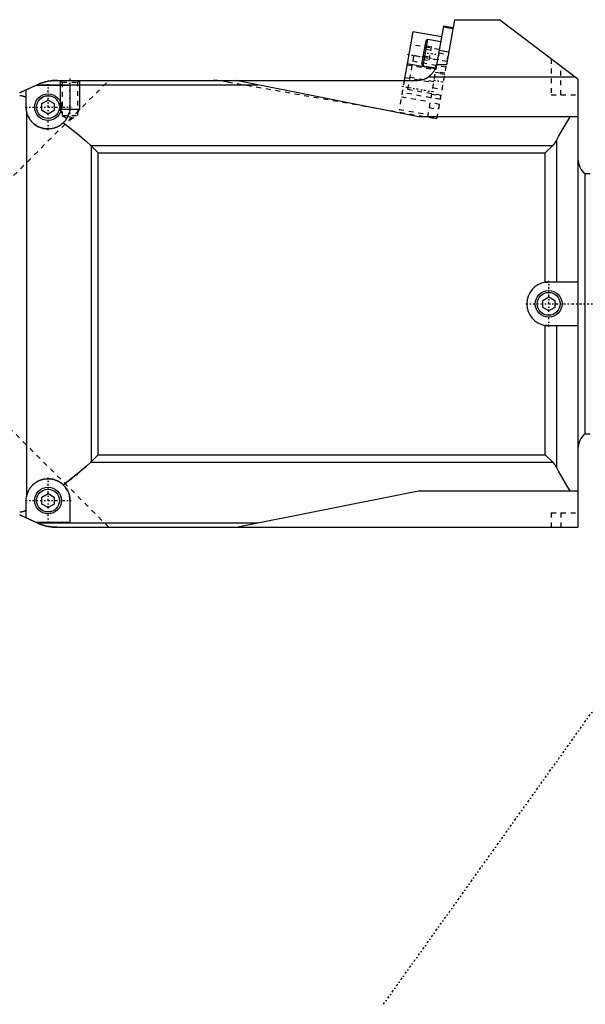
# Model space of a CAD drawing. Extents: x -415 to 202, y -1 to 644.
# Tile 4 of 6: x -279 to -163, y 426 to 628. Entities that reach past the tile are written whole.
import ezdxf

# ---------------------------------------------------------------- set-up
doc = ezdxf.new("R2010")
doc.units = 0
doc.linetypes.add('CENTER', pattern=[1.5, 0.45, -0.5, 0.05, -0.5])
doc.linetypes.add('DASHED', pattern=[2, 1, -1])
for name, color, linetype in [('AM_0', 7, 'CONTINUOUS'), ('AM_10', 7, 'CONTINUOUS'), ('AM_3', 7, 'DASHED'), ('AM_7', 7, 'CENTER')]:
    doc.layers.add(name, color=color, linetype=linetype)

msp = doc.modelspace()

# ---------------------------------------------------------------- linework, layer by layer
at = {"layer": 'AM_0', "color": 7, "linetype": 'CONTINUOUS'}
for p, q in [((-189.91, 628.5), (-191.55, 619.23)), ((-189.91, 628.5), (-180.63, 628.5)), ((-164.5, 616.24), (-180.63, 628.5)), ((-192.17, 627.16), (-193.57, 619.23)), ((-190.25, 626.6), (-192.21, 626.94)), ((-190.21, 626.82), (-192.17, 627.16)), ((-198.47, 626), (-200.23, 616)), ((-192.56, 624.96), (-198.47, 626)), ((-196.35, 619.01), (-195.39, 624.43)), ((-195.39, 624.43), (-195.74, 624.19)), ((-192.73, 623.96), (-195.39, 624.43)), ((-196.59, 619.36), (-195.74, 624.19)), ((-191.09, 621.83), (-193.05, 622.18)), ((-193.89, 618.39), (-199.63, 619.41)), ((-196.59, 619.36), (-196.35, 619.01)), ((-196.35, 619.01), (-193.82, 618.57)), ((-191.55, 619.23), (-193.63, 619.23)), ((-195.25, 616.73), (-165.15, 616.73)), ((-278.5, 613.83), (-276.07, 614.98)), ((-276.07, 614.98), (-275.49, 615.22)), ((-276, 615.01), (-269, 615.01)), ((-275.75, 615.11), (-230.38, 615.11)), ((-271.62, 616), (-197.56, 616)), ((-269, 615.01), (-269, 610.5)), ((-197.31, 608.5), (-234.81, 616)), ((-164.5, 616.24), (-164.5, 524)), ((-278, 614.06), (-279.33, 613.44)), ((-278, 610.5), (-278, 614.06)), ((-274.75, 611.22), (-273.5, 611.94)), ((-274.75, 609.78), (-274.75, 611.22)), ((-273.5, 611.94), (-272.25, 611.22)), ((-272.25, 611.22), (-272.25, 609.78)), ((-277.94, 609.74), (-277.94, 530.26)), ((-273.5, 609.06), (-274.75, 609.78)), ((-272.25, 609.78), (-273.5, 609.06)), ((-164.5, 608.5), (-197.31, 608.5)), ((-264.71, 602.59), (-169.69, 602.59)), ((-264.62, 602.5), (-263.18, 601.06)), ((-264.62, 602.5), (-264.62, 537.5)), ((-171.22, 601.06), (-169.69, 602.59)), ((-168.94, 603.63), (-168.94, 574.5)), ((-263.18, 601.06), (-171.22, 601.06)), ((-263.18, 538.94), (-263.18, 601.06)), ((-171.22, 574.45), (-171.22, 601.06)), ((-162, 596.75), (-163, 596.75)), ((-163, 543.25), (-163, 596.75)), ((-170.53, 574.5), (-164.5, 574.5)), ((-171.75, 570.72), (-170.5, 571.44)), ((-171.75, 569.28), (-171.75, 570.72)), ((-170.5, 571.44), (-169.25, 570.72)), ((-169.25, 570.72), (-169.25, 569.28)), ((-170.5, 568.56), (-171.75, 569.28)), ((-169.25, 569.28), (-170.5, 568.56)), ((-171.22, 538.94), (-171.22, 565.55)), ((-164.5, 565.5), (-170.53, 565.5)), ((-168.94, 565.5), (-168.94, 536.37)), ((-163, 543.25), (-162, 543.25)), ((-264.71, 537.41), (-169.69, 537.41)), ((-263.18, 538.94), (-264.62, 537.5)), ((-263.18, 538.94), (-171.22, 538.94)), ((-169.69, 537.41), (-171.22, 538.94)), ((-234.81, 524), (-197.31, 531.5)), ((-197.31, 531.5), (-164.5, 531.5)), ((-278, 525.94), (-278, 529.5)), ((-274.75, 530.22), (-273.5, 530.94)), ((-274.75, 528.78), (-274.75, 530.22)), ((-273.5, 530.94), (-272.25, 530.22)), ((-272.25, 530.22), (-272.25, 528.78)), ((-269, 529.5), (-269, 524.99)), ((-273.5, 528.06), (-274.75, 528.78)), ((-272.25, 528.78), (-273.5, 528.06)), ((-279.33, 526.56), (-278, 525.94)), ((-276.07, 525.02), (-278.48, 526.16)), ((-275.49, 524.78), (-276.07, 525.02)), ((-269, 524.99), (-276, 524.99)), ((-275.75, 524.89), (-230.38, 524.89)), ((-271.62, 524), (-164.5, 524))]:
    msp.add_line(p, q, dxfattribs=at)
for points in [[(-193.63, 619.23, 0), (-193.65, 619.16, 0), (-193.68, 619.01, 0), (-193.72, 618.86, 0), (-193.74, 618.79, 0), (-193.77, 618.71, 0), (-193.82, 618.56, 0), (-193.88, 618.41, 0), (-193.95, 618.26, 0), (-194.03, 618.12, 0), (-194.11, 617.97, 0), (-194.15, 617.9, 0), (-194.2, 617.83, 0), (-194.29, 617.69, 0), (-194.4, 617.55, 0), (-194.51, 617.41, 0), (-194.62, 617.28, 0), (-194.75, 617.15, 0), (-194.81, 617.09, 0), (-194.88, 617.03, 0), (-195.02, 616.91, 0), (-195.17, 616.79, 0), (-195.25, 616.73, 0)], [(-271.62, 616, 0), (-271.73, 616, 0), (-271.93, 616, 0), (-272.14, 615.99, 0), (-272.25, 615.98, 0), (-272.35, 615.97, 0), (-272.57, 615.96, 0), (-272.78, 615.93, 0), (-273, 615.9, 0), (-273.22, 615.87, 0), (-273.44, 615.83, 0), (-273.55, 615.81, 0), (-273.66, 615.79, 0), (-273.88, 615.74, 0), (-274.1, 615.69, 0), (-274.31, 615.63, 0), (-274.53, 615.57, 0), (-274.75, 615.5, 0), (-274.86, 615.46, 0), (-274.96, 615.43, 0), (-275.18, 615.35, 0), (-275.39, 615.26, 0), (-275.49, 615.22, 0)], [(-275.49, 615.22, 0), (-275.33, 615.29, 0), (-275.01, 615.41, 0), (-274.69, 615.52, 0), (-274.53, 615.57, 0)], [(-274, 615.71, 0), (-273.82, 615.76, 0), (-273.47, 615.83, 0), (-273.12, 615.89, 0), (-272.95, 615.91, 0)], [(-272.08, 615.99, 0), (-272, 615.99, 0), (-271.85, 616, 0), (-271.7, 616, 0), (-271.62, 616, 0)], [(-279.33, 612.89, 0), (-279.29, 612.89, 0), (-279.21, 612.89, 0), (-279.13, 612.88, 0), (-279.1, 612.88, 0), (-279.06, 612.87, 0), (-278.98, 612.86, 0), (-278.9, 612.85, 0), (-278.82, 612.84, 0), (-278.75, 612.82, 0), (-278.67, 612.8, 0), (-278.63, 612.79, 0), (-278.6, 612.78, 0), (-278.52, 612.76, 0), (-278.45, 612.73, 0), (-278.38, 612.7, 0), (-278.31, 612.67, 0), (-278.24, 612.64, 0), (-278.2, 612.63, 0), (-278.17, 612.61, 0), (-278.1, 612.58, 0), (-278.03, 612.54, 0), (-278, 612.52, 0)], [(-277.94, 609.74, 0), (-277.96, 609.87, 0), (-277.98, 610.12, 0), (-278, 610.37, 0), (-278, 610.5, 0)], [(-269, 610.5, 0), (-269, 610.41, 0), (-269.01, 610.23, 0), (-269.02, 610.04, 0), (-269.03, 609.95, 0), (-269.05, 609.86, 0), (-269.08, 609.67, 0), (-269.12, 609.48, 0), (-269.17, 609.29, 0), (-269.22, 609.1, 0), (-269.29, 608.92, 0), (-269.32, 608.82, 0), (-269.36, 608.73, 0), (-269.45, 608.55, 0), (-269.54, 608.36, 0), (-269.64, 608.19, 0), (-269.75, 608.01, 0), (-269.87, 607.84, 0), (-269.93, 607.76, 0), (-269.99, 607.68, 0), (-270.13, 607.52, 0), (-270.27, 607.37, 0), (-270.34, 607.29, 0)], [(-270.34, 607.29, 0), (-270.37, 607.26, 0), (-270.44, 607.2, 0), (-270.51, 607.14, 0), (-270.54, 607.11, 0), (-270.58, 607.08, 0), (-270.65, 607.02, 0), (-270.72, 606.96, 0), (-270.79, 606.91, 0), (-270.86, 606.86, 0), (-270.93, 606.8, 0), (-270.97, 606.78, 0), (-271.01, 606.75, 0), (-271.09, 606.7, 0), (-271.16, 606.65, 0), (-271.24, 606.61, 0), (-271.32, 606.56, 0), (-271.4, 606.52, 0), (-271.44, 606.5, 0), (-271.48, 606.48, 0), (-271.56, 606.44, 0), (-271.64, 606.4, 0), (-271.69, 606.38, 0), (-271.73, 606.36, 0), (-271.81, 606.33, 0), (-271.9, 606.3, 0), (-271.94, 606.28, 0), (-271.98, 606.26, 0), (-272.07, 606.23, 0), (-272.15, 606.21, 0), (-272.24, 606.18, 0), (-272.33, 606.16, 0), (-272.42, 606.13, 0), (-272.46, 606.12, 0), (-272.5, 606.11, 0), (-272.59, 606.09, 0), (-272.68, 606.08, 0), (-272.77, 606.06, 0), (-272.86, 606.05, 0), (-272.95, 606.03, 0), (-273, 606.03, 0), (-273.04, 606.02, 0), (-273.13, 606.02, 0), (-273.22, 606.01, 0), (-273.31, 606, 0), (-273.4, 606, 0), (-273.49, 606, 0), (-273.54, 606, 0), (-273.58, 606, 0), (-273.68, 606, 0), (-273.77, 606.01, 0), (-273.86, 606.01, 0), (-273.95, 606.02, 0), (-274.04, 606.03, 0), (-274.08, 606.04, 0), (-274.13, 606.04, 0), (-274.22, 606.06, 0), (-274.31, 606.07, 0), (-274.4, 606.09, 0), (-274.48, 606.11, 0), (-274.57, 606.13, 0), (-274.62, 606.14, 0), (-274.66, 606.15, 0), (-274.75, 606.18, 0), (-274.84, 606.2, 0), (-274.88, 606.22, 0), (-274.92, 606.23, 0), (-275.01, 606.26, 0), (-275.09, 606.29, 0), (-275.14, 606.31, 0), (-275.18, 606.32, 0), (-275.26, 606.36, 0), (-275.34, 606.4, 0), (-275.43, 606.43, 0), (-275.51, 606.47, 0), (-275.59, 606.51, 0), (-275.63, 606.54, 0), (-275.67, 606.56, 0), (-275.75, 606.6, 0), (-275.83, 606.65, 0), (-275.9, 606.7, 0), (-275.98, 606.75, 0), (-276.06, 606.8, 0), (-276.09, 606.82, 0), (-276.13, 606.85, 0), (-276.2, 606.9, 0), (-276.28, 606.96, 0), (-276.35, 607.01, 0), (-276.42, 607.07, 0), (-276.48, 607.13, 0), (-276.52, 607.16, 0), (-276.55, 607.19, 0), (-276.62, 607.25, 0), (-276.68, 607.32, 0), (-276.75, 607.38, 0), (-276.81, 607.45, 0), (-276.87, 607.52, 0), (-276.9, 607.55, 0), (-276.93, 607.59, 0), (-276.99, 607.66, 0), (-277.04, 607.73, 0), (-277.1, 607.8, 0), (-277.15, 607.87, 0), (-277.2, 607.95, 0), (-277.23, 607.98, 0), (-277.26, 608.02, 0), (-277.3, 608.1, 0), (-277.35, 608.17, 0), (-277.38, 608.21, 0), (-277.4, 608.25, 0), (-277.44, 608.33, 0), (-277.49, 608.41, 0), (-277.51, 608.45, 0), (-277.53, 608.49, 0), (-277.57, 608.57, 0), (-277.61, 608.66, 0), (-277.64, 608.74, 0), (-277.68, 608.82, 0), (-277.71, 608.91, 0), (-277.72, 608.95, 0), (-277.74, 608.99, 0), (-277.77, 609.08, 0), (-277.8, 609.17, 0), (-277.82, 609.25, 0), (-277.85, 609.34, 0), (-277.87, 609.43, 0), (-277.88, 609.47, 0), (-277.89, 609.52, 0), (-277.91, 609.61, 0), (-277.93, 609.69, 0), (-277.94, 609.74, 0)], [(-168.94, 603.63, 0), (-168.49, 604.47, 0), (-167.57, 606.11, 0), (-166.6, 607.71, 0), (-166.1, 608.5, 0)], [(-270.34, 607.29, 0), (-269.35, 606.53, 0), (-267.43, 604.98, 0), (-265.6, 603.39, 0), (-264.71, 602.59, 0)], [(-264.71, 602.59, 0), (-264.7, 602.57, 0), (-264.67, 602.54, 0), (-264.63, 602.51, 0), (-264.62, 602.5, 0)], [(-169.69, 602.59, 0), (-169.67, 602.61, 0), (-169.62, 602.67, 0), (-169.56, 602.73, 0), (-169.54, 602.75, 0), (-169.51, 602.78, 0), (-169.47, 602.84, 0), (-169.42, 602.9, 0), (-169.37, 602.96, 0), (-169.33, 603.02, 0), (-169.29, 603.07, 0), (-169.26, 603.1, 0), (-169.24, 603.13, 0), (-169.2, 603.19, 0), (-169.17, 603.25, 0), (-169.13, 603.31, 0), (-169.09, 603.37, 0), (-169.06, 603.43, 0), (-169.04, 603.45, 0), (-169.02, 603.48, 0), (-168.99, 603.54, 0), (-168.96, 603.6, 0), (-168.94, 603.63, 0)], [(-171.22, 574.45, 0), (-171.2, 574.45, 0), (-171.17, 574.45, 0), (-171.13, 574.46, 0), (-171.11, 574.46, 0), (-171.09, 574.47, 0), (-171.05, 574.47, 0), (-171.01, 574.47, 0), (-170.97, 574.48, 0), (-170.94, 574.48, 0), (-170.9, 574.48, 0), (-170.88, 574.49, 0), (-170.86, 574.49, 0), (-170.82, 574.49, 0), (-170.78, 574.49, 0), (-170.74, 574.49, 0), (-170.7, 574.5, 0), (-170.67, 574.5, 0), (-170.65, 574.5, 0), (-170.63, 574.5, 0), (-170.59, 574.5, 0), (-170.55, 574.5, 0), (-170.53, 574.5, 0)], [(-170.53, 565.5, 0), (-170.55, 565.5, 0), (-170.59, 565.5, 0), (-170.63, 565.5, 0), (-170.65, 565.5, 0), (-170.67, 565.5, 0), (-170.7, 565.5, 0), (-170.74, 565.51, 0), (-170.78, 565.51, 0), (-170.82, 565.51, 0), (-170.86, 565.51, 0), (-170.88, 565.51, 0), (-170.9, 565.52, 0), (-170.94, 565.52, 0), (-170.97, 565.52, 0), (-171.01, 565.53, 0), (-171.05, 565.53, 0), (-171.09, 565.53, 0), (-171.11, 565.54, 0), (-171.13, 565.54, 0), (-171.17, 565.55, 0), (-171.2, 565.55, 0), (-171.22, 565.55, 0)], [(-264.71, 537.41, 0), (-265.6, 536.61, 0), (-267.43, 535.02, 0), (-269.35, 533.47, 0), (-270.34, 532.71, 0)], [(-264.62, 537.5, 0), (-264.63, 537.49, 0), (-264.67, 537.46, 0), (-264.7, 537.43, 0), (-264.71, 537.41, 0)], [(-168.94, 536.37, 0), (-168.96, 536.4, 0), (-168.99, 536.46, 0), (-169.03, 536.52, 0), (-169.05, 536.55, 0), (-169.06, 536.58, 0), (-169.1, 536.65, 0), (-169.14, 536.71, 0), (-169.18, 536.77, 0), (-169.22, 536.82, 0), (-169.26, 536.88, 0), (-169.28, 536.91, 0), (-169.3, 536.94, 0), (-169.34, 537, 0), (-169.38, 537.05, 0), (-169.42, 537.11, 0), (-169.47, 537.17, 0), (-169.52, 537.22, 0), (-169.54, 537.25, 0), (-169.57, 537.28, 0), (-169.62, 537.33, 0), (-169.67, 537.39, 0), (-169.69, 537.41, 0)], [(-166.1, 531.5, 0), (-166.6, 532.29, 0), (-167.57, 533.89, 0), (-168.49, 535.53, 0), (-168.94, 536.37, 0)], [(-277.94, 530.26, 0), (-277.93, 530.31, 0), (-277.91, 530.39, 0), (-277.89, 530.48, 0), (-277.88, 530.53, 0), (-277.87, 530.57, 0), (-277.85, 530.66, 0), (-277.82, 530.75, 0), (-277.8, 530.83, 0), (-277.77, 530.92, 0), (-277.74, 531.01, 0), (-277.72, 531.05, 0), (-277.71, 531.09, 0), (-277.68, 531.18, 0), (-277.64, 531.26, 0), (-277.61, 531.34, 0), (-277.57, 531.43, 0), (-277.53, 531.51, 0), (-277.51, 531.55, 0), (-277.49, 531.59, 0), (-277.44, 531.67, 0), (-277.4, 531.75, 0), (-277.38, 531.79, 0), (-277.35, 531.83, 0), (-277.3, 531.9, 0), (-277.26, 531.98, 0), (-277.23, 532.02, 0), (-277.2, 532.05, 0), (-277.15, 532.13, 0), (-277.1, 532.2, 0), (-277.04, 532.27, 0), (-276.99, 532.34, 0), (-276.93, 532.41, 0), (-276.9, 532.45, 0), (-276.87, 532.48, 0), (-276.81, 532.55, 0), (-276.75, 532.62, 0), (-276.68, 532.68, 0), (-276.62, 532.75, 0), (-276.55, 532.81, 0), (-276.52, 532.84, 0), (-276.48, 532.87, 0), (-276.42, 532.93, 0), (-276.35, 532.99, 0), (-276.28, 533.04, 0), (-276.2, 533.1, 0), (-276.13, 533.15, 0), (-276.09, 533.18, 0), (-276.06, 533.2, 0), (-275.98, 533.25, 0), (-275.9, 533.3, 0), (-275.83, 533.35, 0), (-275.75, 533.4, 0), (-275.67, 533.44, 0), (-275.63, 533.46, 0), (-275.59, 533.49, 0), (-275.51, 533.53, 0), (-275.43, 533.57, 0), (-275.34, 533.6, 0), (-275.26, 533.64, 0), (-275.18, 533.68, 0), (-275.14, 533.69, 0), (-275.09, 533.71, 0), (-275.01, 533.74, 0), (-274.92, 533.77, 0), (-274.88, 533.78, 0), (-274.84, 533.8, 0), (-274.75, 533.82, 0), (-274.66, 533.85, 0), (-274.62, 533.86, 0), (-274.57, 533.87, 0), (-274.48, 533.89, 0), (-274.4, 533.91, 0), (-274.31, 533.93, 0), (-274.22, 533.94, 0), (-274.13, 533.96, 0), (-274.08, 533.96, 0), (-274.04, 533.97, 0), (-273.95, 533.98, 0), (-273.86, 533.99, 0), (-273.77, 533.99, 0), (-273.68, 534, 0), (-273.58, 534, 0), (-273.54, 534, 0), (-273.49, 534, 0), (-273.4, 534, 0), (-273.31, 534, 0), (-273.22, 533.99, 0), (-273.13, 533.98, 0), (-273.04, 533.98, 0), (-273, 533.97, 0), (-272.95, 533.97, 0), (-272.86, 533.95, 0), (-272.77, 533.94, 0), (-272.68, 533.92, 0), (-272.59, 533.91, 0), (-272.5, 533.89, 0), (-272.46, 533.88, 0), (-272.42, 533.87, 0), (-272.33, 533.84, 0), (-272.24, 533.82, 0), (-272.15, 533.79, 0), (-272.07, 533.77, 0), (-271.98, 533.74, 0), (-271.94, 533.72, 0), (-271.9, 533.7, 0), (-271.81, 533.67, 0), (-271.73, 533.64, 0), (-271.69, 533.62, 0), (-271.64, 533.6, 0), (-271.56, 533.56, 0), (-271.48, 533.52, 0), (-271.44, 533.5, 0), (-271.4, 533.48, 0), (-271.32, 533.44, 0), (-271.24, 533.39, 0), (-271.16, 533.35, 0), (-271.09, 533.3, 0), (-271.01, 533.25, 0), (-270.97, 533.22, 0), (-270.93, 533.2, 0), (-270.86, 533.14, 0), (-270.79, 533.09, 0), (-270.72, 533.04, 0), (-270.65, 532.98, 0), (-270.58, 532.92, 0), (-270.54, 532.89, 0), (-270.51, 532.86, 0), (-270.44, 532.8, 0), (-270.37, 532.74, 0), (-270.34, 532.71, 0)], [(-270.34, 532.71, 0), (-270.27, 532.63, 0), (-270.13, 532.48, 0), (-269.99, 532.32, 0), (-269.93, 532.24, 0), (-269.87, 532.16, 0), (-269.75, 531.99, 0), (-269.64, 531.81, 0), (-269.54, 531.64, 0), (-269.45, 531.45, 0), (-269.36, 531.27, 0), (-269.32, 531.18, 0), (-269.29, 531.08, 0), (-269.22, 530.9, 0), (-269.17, 530.71, 0), (-269.12, 530.52, 0), (-269.08, 530.33, 0), (-269.05, 530.14, 0), (-269.03, 530.05, 0), (-269.02, 529.96, 0), (-269.01, 529.77, 0), (-269, 529.59, 0), (-269, 529.5, 0)], [(-278, 529.5, 0), (-278, 529.63, 0), (-277.98, 529.88, 0), (-277.96, 530.13, 0), (-277.94, 530.26, 0)], [(-278, 527.48, 0), (-278.03, 527.46, 0), (-278.1, 527.42, 0), (-278.17, 527.39, 0), (-278.2, 527.37, 0), (-278.24, 527.36, 0), (-278.31, 527.33, 0), (-278.38, 527.3, 0), (-278.45, 527.27, 0), (-278.52, 527.24, 0), (-278.6, 527.22, 0), (-278.63, 527.21, 0), (-278.67, 527.2, 0), (-278.75, 527.18, 0), (-278.82, 527.16, 0), (-278.9, 527.15, 0), (-278.98, 527.14, 0), (-279.06, 527.13, 0), (-279.1, 527.12, 0), (-279.13, 527.12, 0), (-279.21, 527.11, 0), (-279.29, 527.11, 0), (-279.33, 527.11, 0)], [(-275.49, 524.78, 0), (-275.39, 524.74, 0), (-275.18, 524.65, 0), (-274.96, 524.57, 0), (-274.86, 524.54, 0), (-274.75, 524.5, 0), (-274.53, 524.43, 0), (-274.31, 524.37, 0), (-274.1, 524.31, 0), (-273.88, 524.26, 0), (-273.66, 524.21, 0), (-273.55, 524.19, 0), (-273.44, 524.17, 0), (-273.22, 524.13, 0), (-273, 524.1, 0), (-272.78, 524.07, 0), (-272.57, 524.04, 0), (-272.35, 524.03, 0), (-272.25, 524.02, 0), (-272.14, 524.01, 0), (-271.93, 524, 0), (-271.73, 524, 0), (-271.62, 524, 0)], [(-274.52, 524.43, 0), (-274.68, 524.48, 0), (-275.01, 524.59, 0), (-275.33, 524.71, 0), (-275.49, 524.78, 0)], [(-272.92, 524.08, 0), (-272.97, 524.09, 0), (-273.08, 524.11, 0), (-273.18, 524.12, 0), (-273.23, 524.13, 0)], [(-271.62, 524, 0), (-271.7, 524, 0), (-271.85, 524, 0), (-272, 524.01, 0), (-272.08, 524.01, 0)]]:
    msp.add_polyline3d(points, dxfattribs=at)
for centre, radius in [((-273.5, 610.5), 2.75), ((-273.5, 610.5), 2.35), ((-170.53, 570), 2.75), ((-170.53, 570), 2.35), ((-273.5, 529.5), 2.75), ((-273.5, 529.5), 2.35)]:
    msp.add_circle(centre, radius, dxfattribs=at)
for centre, radius, start, end in [((-197.56, 620), 4, 270, 305.2463), ((-335.57, 737.15), 135.89, 295.0653, 295.9684), ((-160.5, 599.87), 4, 180.0358, 231.3178), ((-170.53, 570), 4.5, 98.8466, 261.1534), ((-160.5, 540.13), 4, 128.6822, 179.9642), ((-335.57, 402.85), 135.89, 64.0316, 64.9347)]:
    msp.add_arc(centre, radius, start, end, dxfattribs=at)
at = {"layer": 'AM_10', "color": 7, "linetype": 'CONTINUOUS'}
for p, q in [((-271, 616), (-271, 610)), ((-267, 616), (-267, 610)), ((-267, 610), (-271, 610)), ((-270.62, 609.34), (-271, 610)), ((-267.38, 609.34), (-267, 610))]:
    msp.add_line(p, q, dxfattribs=at)
at = {"layer": 'AM_3', "color": 6, "linetype": 'DASHED'}
for p, q in [((-198.47, 626), (-199.63, 619.41)), ((-193.02, 622.34), (-198.93, 623.38)), ((-196.04, 622.48), (-194.76, 622.25)), ((-195.92, 623.18), (-194.64, 622.96)), ((-195.13, 620.14), (-194.64, 622.96)), ((-198.32, 621.09), (-199.69, 613.31)), ((-191.42, 619.87), (-198.32, 621.09)), ((-196.42, 620.36), (-195.13, 620.14)), ((-196.29, 621.07), (-195.01, 620.84)), ((-193.15, 610.07), (-191.17, 621.3)), ((-193.14, 621.65), (-191.17, 621.3)), ((-170, 620.42), (-170, 613)), ((-199.66, 619.24), (-193.75, 618.2)), ((-191.63, 618.72), (-198.52, 619.93)), ((-193.57, 619.23), (-195.47, 608.45)), ((-193.72, 618.36), (-193.89, 618.39)), ((-193.82, 618.57), (-193.69, 618.55)), ((-193.51, 608.1), (-191.55, 619.23)), ((-168, 613), (-168, 618.9)), ((-200.12, 616.62), (-194.21, 615.58)), ((-194.18, 615.74), (-200.09, 616.78)), ((-191.89, 617.21), (-193.86, 617.56)), ((-193.84, 617.72), (-191.87, 617.37)), ((-191.86, 617.46), (-193.82, 617.81)), ((-282, 595), (-261, 616)), ((-271, 616), (-270.62, 615.62)), ((-270.62, 615.62), (-270.62, 608.8)), ((-270.62, 615.62), (-267.38, 615.62)), ((-267.38, 615.62), (-267, 616)), ((-267.38, 608.8), (-267.38, 615.62)), ((-236.57, 615.7), (-193.51, 608.1)), ((-200.23, 616), (-201.29, 610.02)), ((-194.4, 614.51), (-192.43, 614.16)), ((-279.33, 613.44), (-278.5, 613.83)), ((-200.82, 612.64), (-194.91, 611.6)), ((-192.8, 612.09), (-199.69, 613.31)), ((-192.65, 612.91), (-199.55, 614.12)), ((-194.63, 613.19), (-192.66, 612.84)), ((-170, 613), (-164.5, 613)), ((-195.12, 610.42), (-193.15, 610.07)), ((-192.99, 611.06), (-194.95, 611.41)), ((-270.62, 608.8), (-269, 607.86)), ((-270.62, 608.8), (-267.38, 608.8)), ((-269, 607.86), (-267.38, 608.8)), ((-201.29, 610.02), (-195.38, 608.98)), ((-193.51, 608.11), (-195.47, 608.45)), ((-261, 524), (-282, 545)), ((-278.48, 526.16), (-279.33, 526.56)), ((-170, 527), (-170, 524)), ((-170, 527), (-164.5, 527)), ((-168, 527), (-168, 524))]:
    msp.add_line(p, q, dxfattribs=at)
for points in [[(-274.53, 615.57, 0), (-274.44, 615.59, 0), (-274.27, 615.64, 0), (-274.09, 615.69, 0), (-274, 615.71, 0)], [(-272.95, 615.91, 0), (-272.8, 615.93, 0), (-272.51, 615.96, 0), (-272.22, 615.98, 0), (-272.08, 615.99, 0)], [(-264.62, 602.5, 0), (-264.63, 602.51, 0), (-264.67, 602.54, 0), (-264.7, 602.57, 0), (-264.71, 602.59, 0)], [(-168.94, 603.63, 0), (-168.96, 603.6, 0), (-168.99, 603.54, 0), (-169.03, 603.48, 0), (-169.05, 603.45, 0), (-169.06, 603.42, 0), (-169.1, 603.35, 0), (-169.14, 603.29, 0), (-169.18, 603.23, 0), (-169.22, 603.18, 0), (-169.26, 603.12, 0), (-169.28, 603.09, 0), (-169.3, 603.06, 0), (-169.34, 603, 0), (-169.38, 602.95, 0), (-169.42, 602.89, 0), (-169.47, 602.83, 0), (-169.52, 602.78, 0), (-169.54, 602.75, 0), (-169.57, 602.72, 0), (-169.62, 602.67, 0), (-169.67, 602.61, 0), (-169.69, 602.59, 0)], [(-270.34, 532.71, 0), (-269.35, 533.47, 0), (-267.43, 535.02, 0), (-265.6, 536.61, 0), (-264.71, 537.41, 0)], [(-264.71, 537.41, 0), (-264.7, 537.43, 0), (-264.67, 537.46, 0), (-264.63, 537.49, 0), (-264.62, 537.5, 0)], [(-273.23, 524.13, 0), (-273.44, 524.17, 0), (-273.87, 524.26, 0), (-274.3, 524.37, 0), (-274.52, 524.43, 0)], [(-272.08, 524.01, 0), (-272.22, 524.02, 0), (-272.5, 524.04, 0), (-272.78, 524.07, 0), (-272.92, 524.08, 0)]]:
    msp.add_polyline3d(points, dxfattribs=at)
for centre, radius, start, end in [((-197.56, 620), 4, 305.2463, 348.9616), ((-240.04, 596), 20, 80, 90), ((-273.5, 610.5), 4.5, 180, 0), ((-170.53, 570), 4.5, 90, 98.8466), ((-170.53, 570), 4.5, 261.1534, 270), ((-273.5, 529.5), 4.5, 0, 180)]:
    msp.add_arc(centre, radius, start, end, dxfattribs=at)
at = {"layer": 'AM_7', "color": 4, "linetype": 'CENTER'}
for p, q in [((-193.09, 620.22), (-199.59, 621.36)), ((-196.31, 621.8), (-193.06, 621.23)), ((-269, 616.41), (-269, 607.46)), ((-273.5, 605.77), (-273.5, 615.23)), ((-194.25, 613.62), (-200.75, 614.76)), ((-194.23, 616.05), (-192.06, 615.67)), ((-278.23, 610.5), (-268.77, 610.5)), ((-170.53, 565.28), (-170.53, 574.72)), ((-175.25, 570), (-165.81, 570)), ((-165.72, 570), (-160.78, 570)), ((-273.5, 524.77), (-273.5, 534.23)), ((-278.23, 529.5), (-268.77, 529.5)), ((-204.53, 425.79), (-158.25, 490.69))]:
    msp.add_line(p, q, dxfattribs=at)

doc.saveas('drawing.dxf')
